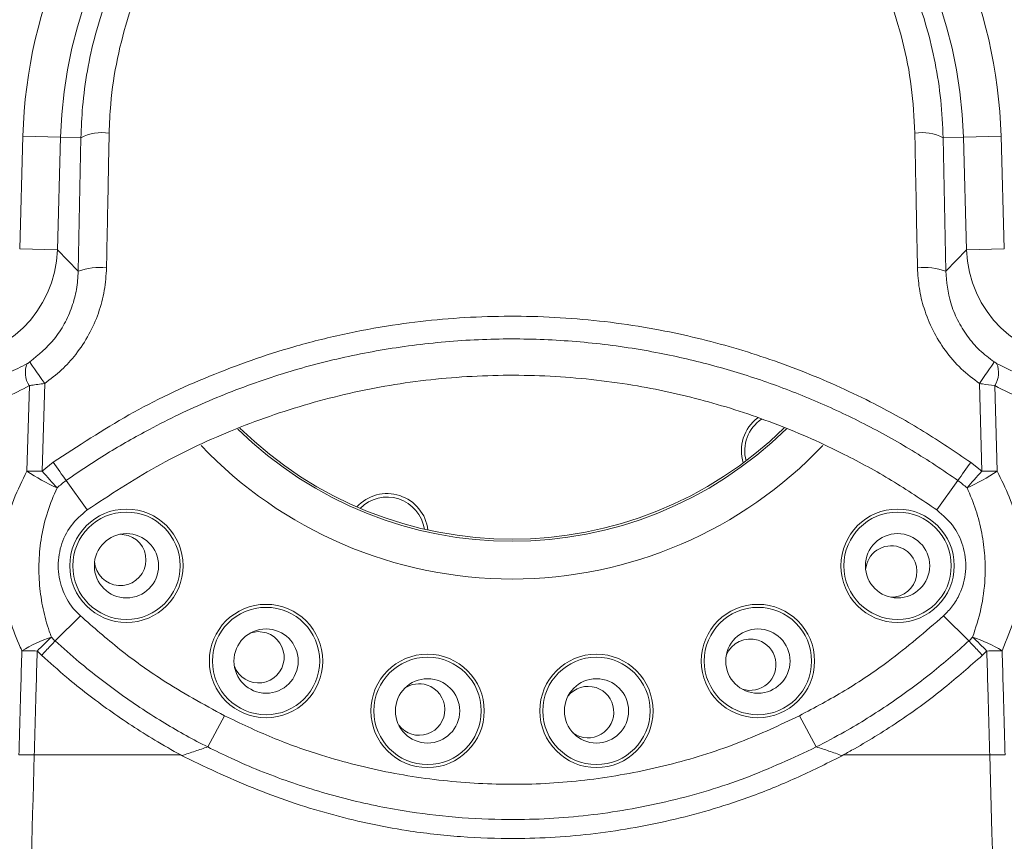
# Model space of a CAD drawing. Header units: millimetres. Extents: x 0 to 16820, y 0 to 11880.
# Tile 24 of 122: x 2656 to 2786, y 7948 to 8057. Entities that reach past the tile are written whole.
import ezdxf

# ---------------------------------------------------------------- set-up
doc = ezdxf.new("R2010")
doc.units = ezdxf.units.MM
doc.header["$LTSCALE"] = 20
doc.linetypes.add('PHANTOM', pattern=[12.7, 6.35, -1.27, 1.27, -1.27, 1.27, -1.27])
doc.styles.add('SLDTEXTSTYLE0', font='TXT', dxfattribs={"width": 0.605})
doc.dimstyles.new('SLDDIMSTYLE0', dxfattribs={"dimtxt": 140, "dimasz": 100, "dimexe": 0, "dimexo": 0.0625, "dimgap": 35, "dimtad": 1, "dimtoh": 1, "dimdec": 0, "dimrnd": 1e-09, "dimzin": 12, "dimdsep": 46, "dimtxsty": 'SLDTEXTSTYLE0', "dimsah": 1, "dimcen": 0.09, "dimadec": 0, "dimazin": 0, "dimtfac": 1, "dimtofl": 0, "dimtmove": 0, "dimatfit": 3, "dimfxl": 1, "dimfrac": 2, "dimtolj": 1, "dimtzin": 12, "dimarcsym": 0})

# ---------------------------------------------------------------- blocks, each defined once
blk = doc.blocks.new('*D5')
at = {"color": 7, "linetype": 'Continuous', "lineweight": 0}
for p, q in [((2720.78, 9015.29), (5150.78, 9015.29)), ((5120.78, 9015.29), (5120.78, 6644.47)), ((2871.03, 6644.47), (5150.78, 6644.47))]:
    blk.add_line(p, q, dxfattribs=at)
for points in [[(5120.78, 9015.29), (5105.78, 8915.29), (5135.78, 8915.29)], [(5120.78, 6644.47), (5135.78, 6744.47), (5105.78, 6744.47)]]:
    blk.add_solid(points, dxfattribs=at)
at = {"color": 7, "linetype": 'Continuous', "lineweight": 0, "insert": (4940.31, 7616), "char_height": 140, "attachment_point": 1, "rotation": 90, "style": 'SLDTEXTSTYLE0'}
blk.add_mtext('2371', dxfattribs=at)

msp = doc.modelspace()

# ---------------------------------------------------------------- linework, layer by layer
at = {"color": 8, "linetype": 'Continuous', "lineweight": 0}
for p, q in [((2655.64, 8026.41), (2656.06, 8041.3)), ((2661.06, 8041.16), (2656.06, 8041.3)), ((2661.06, 8041.16), (2660.63, 8026.27)), ((2663.74, 8041.08), (2661.06, 8041.16)), ((2663.39, 8023.43), (2663.74, 8041.08)), ((2777.83, 8041.08), (2780.51, 8041.16)), ((2777.83, 8041.08), (2778.17, 8023.43)), ((2780.51, 8041.16), (2785.5, 8041.3)), ((2780.93, 8026.27), (2780.51, 8041.16)), ((2785.5, 8041.3), (2785.92, 8026.41)), ((2655.64, 8026.41), (2660.63, 8026.27)), ((2660.63, 8026.27), (2663.39, 8023.43)), ((2778.17, 8023.43), (2780.93, 8026.27)), ((2780.93, 8026.27), (2785.92, 8026.41)), ((2658.95, 8008.59), (2658.62, 7997)), ((2782.95, 7997), (2782.62, 8008.59)), ((2656.6, 7997), (2656.92, 8008.31)), ((2784.65, 8008.31), (2784.97, 7997)), ((2658.62, 7997), (2660.09, 7998.17)), ((2781.47, 7998.17), (2782.95, 7997)), ((2664.56, 7991.87), (2661.79, 7995.76)), ((2777, 7991.87), (2779.78, 7995.76)), ((2660.34, 7974.55), (2660.34, 7974.55)), ((2781.22, 7974.55), (2781.22, 7974.55)), ((2658.55, 7972.65), (2657.95, 7973.22)), ((2783.61, 7973.22), (2783.02, 7972.65)), ((2680.53, 7960.53), (2682.74, 7964.66)), ((2761.04, 7960.53), (2758.82, 7964.66)), ((2676.88, 7959.47), (2657.57, 7959.47)), ((2676.88, 7959.47), (2677.12, 7959.38)), ((2764.44, 7959.38), (2764.68, 7959.47)), ((2784, 7959.47), (2764.68, 7959.47))]:
    msp.add_line(p, q, dxfattribs=at)
at = {"color": 7, "linetype": 'Continuous', "lineweight": 0}
for p, q in [((2670, 7988.49), (2668.95, 7988.66)), ((2663.67, 7977.87), (2660.34, 7974.55)), ((2781.22, 7974.55), (2777.9, 7977.87))]:
    msp.add_line(p, q, dxfattribs=at)
at = {"color": 8, "linetype": 'Continuous', "lineweight": 0, "flags": 128}
for points in [[(2656.98, 8011.44), (2657.04, 8011.35), (2657.17, 8011.17), (2657.35, 8010.9), (2657.59, 8010.55), (2657.88, 8010.13), (2658.21, 8009.65), (2658.57, 8009.13), (2658.95, 8008.59)], [(2784.59, 8011.44), (2784.52, 8011.35), (2784.4, 8011.17), (2784.21, 8010.9), (2783.97, 8010.55), (2783.68, 8010.13), (2783.36, 8009.65), (2783, 8009.13), (2782.62, 8008.59)], [(2660.58, 7994.8), (2660.35, 7995.05), (2660.12, 7995.31), (2659.87, 7995.59), (2659.63, 7995.86), (2659.38, 7996.14), (2659.13, 7996.43), (2658.87, 7996.71), (2658.62, 7997)], [(2780.99, 7994.8), (2781.22, 7995.05), (2781.45, 7995.32), (2781.69, 7995.59), (2781.94, 7995.86), (2782.19, 7996.14), (2782.44, 7996.43), (2782.69, 7996.71), (2782.95, 7997)]]:
    msp.add_lwpolyline(points, dxfattribs=at)
at = {"color": 7, "linetype": 'Continuous', "lineweight": 0, "flags": 128}
msp.add_lwpolyline([(2688.29, 7975.62), (2687.18, 7975.79), (2686.23, 7975.63)], dxfattribs=at)
at = {"color": 7, "linetype": 'Continuous', "lineweight": 0}
for centre, radius in [((2669.77, 7984.49), 7.5), ((2771.8, 7984.49), 7.5), ((2669.77, 7984.49), 4.25), ((2771.8, 7984.49), 4.25), ((2688.24, 7971.89), 7.5), ((2753.32, 7971.89), 7.5), ((2688.24, 7971.89), 4.25), ((2753.32, 7971.89), 4.25), ((2709.61, 7965.3), 7.5), ((2731.96, 7965.3), 7.5), ((2709.61, 7965.3), 4.25), ((2731.96, 7965.3), 4.25)]:
    msp.add_circle(centre, radius, dxfattribs=at)
at = {"color": 8, "linetype": 'Continuous', "lineweight": 0}
for centre in [(2669.77, 7984.49), (2771.8, 7984.49), (2688.24, 7971.89), (2753.32, 7971.89), (2709.61, 7965.3), (2731.96, 7965.3)]:
    msp.add_circle(centre, 7.1, dxfattribs=at)
at = {"color": 7, "linetype": 'Continuous', "lineweight": 30}
for centre, radius, start, end in [((2720.78, 7139.47), 1875.82, 300, 180), ((1820.78, 7139.47), 975.82, 25.3311, 79.6689)]:
    msp.add_arc(centre, radius, start, end, dxfattribs=at)
at = {"color": 7, "linetype": 'PHANTOM', "lineweight": 30}
msp.add_arc((2720.78, 7139.47), 1203.01, 352.93959, 127.06041, dxfattribs=at)
at = {"color": 7, "linetype": 'Continuous', "lineweight": 0}
for centre, radius, start, end in [((2720.78, 8039.47), 112.5, 342, 162), ((2720.78, 8039.47), 112, 335.7818, 204.2182), ((2720.78, 8039.47), 111.7, 336.0886, 162), ((2720.78, 8039.47), 100, 2.5473, 177.4527), ((2756.58, 7999.71), 5.45, 126.9782, 197.34), ((2756.58, 7999.71), 5, 123.5422, 195.5127), ((2720.78, 8039.47), 51.46, 225.627, 314.422), ((2704.25, 7988.58), 5.45, 72, 137.34), ((2704.25, 7988.58), 5, 72, 135.5127), ((2704.25, 7988.58), 5, 8.4873, 72), ((2704.25, 7988.58), 5.45, 6.66, 72), ((2668.95, 7985.26), 3.4, 183.2988, 72), ((2770.97, 7983.73), 3.4, 72, 175.8444), ((2770.97, 7983.73), 3.4, 269.0128, 72), ((2687.23, 7972.39), 3.4, 200.4416, 72), ((2752.31, 7971.41), 3.4, 72, 158.7012), ((2752.31, 7971.41), 3.4, 251.8702, 72), ((2708.5, 7965.48), 3.4, 217.5845, 72), ((2708.5, 7965.48), 3.4, 72, 124.4155), ((2730.85, 7965.14), 3.4, 72, 141.5583), ((2730.85, 7965.14), 3.4, 234.7274, 72)]:
    msp.add_arc(centre, radius, start, end, dxfattribs=at)
at = {"color": 8, "linetype": 'Continuous', "lineweight": 0}
for centre, radius, start, end in [((2720.78, 8039.47), 87.93, 119.9393, 177.4527), ((2720.78, 8039.47), 87.93, 2.5473, 60.0607), ((2720.78, 8039.47), 82.94, 119.9393, 177.4527), ((2720.78, 8039.47), 82.94, 2.5473, 60.0607), ((2720.78, 8039.47), 64.74, 1.6236, 178.3764), ((2720.78, 8039.47), 59.75, 1.6236, 178.3764), ((2666.58, 8035.51), 6.26, 81.7609, 117.0363), ((2774.98, 8035.51), 6.26, 62.9637, 98.2391), ((2666.18, 8016.24), 7.71, 82.8868, 111.1587), ((2775.39, 8016.24), 7.71, 68.8413, 97.1132), ((2659.42, 8010.01), 3.03, 156.2088, 214.0691), ((2782.14, 8010.01), 3.03, 325.9309, 23.7912), ((2720.78, 8039.47), 51.74, 225.5103, 314.5657), ((2720.78, 8039.47), 56.73, 223.5305, 316.4939), ((3058.32, 8277.9), 486.66, 215.0854, 215.4322), ((2382.57, 8277.74), 487.12, 324.6285, 324.975), ((2657.4, 7943.81), 53.19, 88.6838, 90.8635), ((2671.4, 8019.01), 26.52, 236.076, 245.9238), ((2770.17, 8019.02), 26.53, 294.0682, 303.9115), ((2784.17, 7943.82), 53.19, 89.1365, 91.3162), ((2665.4, 7957.68), 18.23, 107.7527, 121.3169), ((2700.59, 7931), 60, 132.7709, 135.2825), ((2740.98, 7930.99), 60.01, 44.725, 47.2365), ((2776.16, 7957.68), 18.23, 58.6876, 72.2508), ((2653.95, 7821.39), 151.88, 88.4888, 89.2533), ((2787.62, 7821.4), 151.87, 90.7467, 91.5112)]:
    msp.add_arc(centre, radius, start, end, dxfattribs=at)
for centre, major_axis in [((2645.63, 8026.72), (-10.46, 10.77)), ((2795.93, 8026.72), (10.46, 10.77))]:
    msp.add_ellipse(centre, major_axis=major_axis, ratio=0.999109, start_param=2.371694, end_param=3.911491, dxfattribs=at)
for points, knots in [([(2622.59, 8043.83), (2622.7, 8045.99), (2622.97, 8051.02), (2624.13, 8058.84), (2626.09, 8067.3), (2628.82, 8075.62), (2632.2, 8083.51), (2636.14, 8090.87), (2640.57, 8097.75), (2645.61, 8104.3), (2651.03, 8110.24), (2656.72, 8115.55), (2662.62, 8120.27), (2668.95, 8124.58), (2675.53, 8128.34), (2682.24, 8131.52), (2689.1, 8134.17), (2696.23, 8136.3), (2704, 8138.04), (2709.42, 8138.65), (2712.34, 8138.98)], [0, 0, 0, 0, 0.045054, 0.105372, 0.165693, 0.227853, 0.290014, 0.34739, 0.404767, 0.463649, 0.522531, 0.575222, 0.627912, 0.681865, 0.735816, 0.786151, 0.836483, 0.888112, 0.93974, 1, 1, 1, 1]), ([(2729.23, 8138.98), (2731.11, 8138.79), (2735.85, 8138.29), (2743.36, 8136.82), (2751.64, 8134.46), (2759.65, 8131.4), (2767.41, 8127.64), (2774.86, 8123.16), (2781.93, 8118), (2788.51, 8112.26), (2795.13, 8105.36), (2801.54, 8097.13), (2807.43, 8087.5), (2812.22, 8077.24), (2815.77, 8066.45), (2818.2, 8055.28), (2818.72, 8047.65), (2818.98, 8043.83)], [0, 0, 0, 0, 0.038859, 0.097843, 0.157085, 0.216348, 0.275358, 0.336577, 0.398038, 0.459516, 0.520757, 0.600462, 0.68041, 0.760114, 0.839999, 0.920133, 1, 1, 1, 1]), ([(2709.68, 8136.38), (2707.88, 8136.13), (2702.93, 8135.45), (2694.98, 8133.54), (2686.01, 8130.45), (2677.31, 8126.43), (2669, 8121.48), (2661.16, 8115.64), (2653.77, 8108.86), (2646.97, 8101.11), (2640.9, 8092.43), (2635.71, 8082.97), (2631.56, 8072.76), (2628.55, 8061.92), (2627, 8052.41), (2626.69, 8046.55), (2626.58, 8044.47)], [0, 0, 0, 0, 0.039406, 0.10844, 0.177691, 0.246752, 0.319234, 0.391924, 0.464432, 0.543723, 0.623244, 0.702543, 0.786207, 0.870136, 0.953783, 1, 1, 1, 1]), ([(2814.99, 8044.47), (2814.74, 8048.16), (2814.24, 8055.56), (2811.92, 8066.38), (2808.52, 8076.83), (2803.93, 8086.76), (2798.29, 8096.1), (2792.15, 8104.07), (2785.79, 8110.76), (2779.49, 8116.33), (2772.7, 8121.34), (2765.56, 8125.68), (2758.11, 8129.33), (2750.42, 8132.3), (2742.47, 8134.59), (2736.24, 8135.82), (2732.69, 8136.28), (2731.89, 8136.38)], [0, 0, 0, 0, 0.081925, 0.16412, 0.246063, 0.327729, 0.409642, 0.491306, 0.553842, 0.616618, 0.679374, 0.741882, 0.801881, 0.862142, 0.92238, 0.982347, 1, 1, 1, 1]), ([(2628.75, 8044.17), (2629.06, 8047.69), (2629.69, 8054.74), (2632.14, 8065.02), (2635.62, 8074.93), (2640.23, 8084.34), (2645.84, 8093.15), (2652.46, 8101.34), (2660.07, 8108.79), (2668.59, 8115.39), (2677.03, 8120.49), (2685.11, 8124.28), (2692.6, 8127.05), (2700.33, 8129.17), (2705.68, 8130.15), (2708.42, 8130.52), (2708.5, 8130.53)], [0, 0, 0, 0, 0.082914, 0.166103, 0.249035, 0.331718, 0.414651, 0.497334, 0.581934, 0.666806, 0.751373, 0.812926, 0.874737, 0.93653, 0.998057, 1, 1, 1, 1]), ([(2733.07, 8130.53), (2734.67, 8130.29), (2739.41, 8129.58), (2747.15, 8127.66), (2756.08, 8124.5), (2764.71, 8120.4), (2772.93, 8115.38), (2780.64, 8109.48), (2787.85, 8102.67), (2794.4, 8094.93), (2800.18, 8086.33), (2804.69, 8077.7), (2808.04, 8069.23), (2810.42, 8061.06), (2812.12, 8052.69), (2812.59, 8047), (2812.82, 8044.17)], [0, 0, 0, 0, 0.03736, 0.110405, 0.183678, 0.256747, 0.332982, 0.409439, 0.485696, 0.567729, 0.650006, 0.73204, 0.7989, 0.866034, 0.933157, 1, 1, 1, 1]), ([(2676.9, 8115.67), (2674.88, 8114.47), (2670.84, 8112.08), (2665.15, 8107.89), (2659.75, 8103.28), (2654.66, 8098.13), (2649.93, 8092.52), (2645.6, 8086.39), (2641.77, 8079.86), (2638.51, 8073.01), (2635.87, 8065.96), (2633.84, 8058.69), (2632.37, 8051.17), (2631.95, 8046.01), (2631.74, 8043.43)], [0, 0, 0, 0, 0.0784461, 0.1568952, 0.2373389, 0.3177845, 0.4018612, 0.4859384, 0.5723235, 0.6587075, 0.7428005, 0.8268914, 0.9134472, 1, 1, 1, 1]), ([(2809.83, 8043.43), (2809.61, 8046.11), (2809.16, 8051.48), (2807.56, 8059.47), (2805.25, 8067.36), (2802.29, 8074.78), (2798.82, 8081.64), (2794.92, 8087.97), (2790.45, 8094.02), (2785.69, 8099.43), (2780.78, 8104.2), (2775.77, 8108.39), (2770.43, 8112.27), (2766.59, 8114.53), (2764.67, 8115.67)], [0, 0, 0, 0, 0.089873, 0.180497, 0.273456, 0.367202, 0.45038, 0.534099, 0.619512, 0.705508, 0.778163, 0.851186, 0.925385, 1, 1, 1, 1]), ([(2663.74, 8041.08), (2663.8, 8042.45), (2663.92, 8045.42), (2664.54, 8049.95), (2665.58, 8054.68), (2667.04, 8059.36), (2668.87, 8063.85), (2671.05, 8068.11), (2673.54, 8072.14), (2676.39, 8075.98), (2679.54, 8079.55), (2682.91, 8082.79), (2686.5, 8085.73), (2690.36, 8088.4), (2694.43, 8090.73), (2698.62, 8092.7), (2702.96, 8094.33), (2707.46, 8095.61), (2712.07, 8096.52), (2716.72, 8097.04), (2721.43, 8097.18), (2726.18, 8096.93), (2730.93, 8096.28), (2735.61, 8095.23), (2740.22, 8093.78), (2744.73, 8091.92), (2749.08, 8089.68), (2753.21, 8087.08), (2757.13, 8084.12), (2760.8, 8080.81), (2764.18, 8077.19), (2767.19, 8073.33), (2769.88, 8069.23), (2772.21, 8064.88), (2774.17, 8060.34), (2775.71, 8055.7), (2776.84, 8050.95), (2777.6, 8046.06), (2777.75, 8042.74), (2777.83, 8041.08)], [0, 0, 0, 0, 0.023275, 0.050538, 0.077801, 0.105845, 0.133888, 0.160508, 0.187128, 0.214483, 0.241837, 0.267786, 0.293735, 0.320393, 0.347051, 0.372744, 0.398436, 0.42485, 0.451265, 0.477315, 0.503364, 0.530186, 0.557007, 0.583788, 0.610569, 0.638173, 0.665778, 0.693145, 0.720513, 0.748717, 0.776921, 0.804401, 0.831881, 0.860172, 0.888462, 0.915946, 0.94343, 0.971715, 1, 1, 1, 1]), ([(2774.09, 8041.7), (2773.98, 8043.75), (2773.76, 8047.84), (2772.57, 8053.88), (2770.75, 8059.75), (2768.24, 8065.37), (2765.12, 8070.68), (2761.43, 8075.59), (2757.17, 8080.04), (2752.45, 8083.98), (2747.32, 8087.35), (2741.87, 8090.07), (2736.19, 8092.15), (2730.34, 8093.57), (2724.43, 8094.31), (2718.52, 8094.38), (2712.67, 8093.81), (2706.96, 8092.6), (2701.44, 8090.78), (2696.14, 8088.38), (2691.14, 8085.4), (2686.48, 8081.89), (2682.2, 8077.87), (2678.37, 8073.36), (2675.03, 8068.43), (2672.23, 8063.12), (2670.03, 8057.48), (2668.48, 8051.59), (2667.66, 8046.29), (2667.53, 8042.98), (2667.48, 8041.7)], [0, 0, 0, 0, 0.0372321, 0.0745821, 0.1118146, 0.1490189, 0.186341, 0.223542, 0.2605412, 0.2976613, 0.3346542, 0.3707876, 0.4070414, 0.4431697, 0.4782639, 0.5134741, 0.5485681, 0.5831817, 0.6179061, 0.6525238, 0.6875373, 0.7226593, 0.757678, 0.7936733, 0.8297792, 0.865778, 0.9027006, 0.9397382, 0.9766612, 1, 1, 1, 1]), ([(2667.48, 8041.7), (2667.43, 8039.08), (2667.32, 8033.16), (2667.2, 8027.21), (2667.13, 8023.89)], [0, 0, 0, 0, 0.443203, 1, 1, 1, 1]), ([(2774.44, 8023.89), (2774.38, 8026.53), (2774.26, 8032.48), (2774.15, 8038.4), (2774.09, 8041.7)], [0, 0, 0, 0, 0.443203, 1, 1, 1, 1]), ([(2656.98, 8011.44), (2658.13, 8012.38), (2659.91, 8013.84), (2661.61, 8016.47), (2662.6, 8018.69), (2663.24, 8021.04), (2663.34, 8022.63), (2663.39, 8023.43)], [0, 0, 0, 0, 0.311379, 0.482601, 0.658816, 0.827222, 1, 1, 1, 1]), ([(2667.13, 8023.89), (2667.07, 8022.89), (2666.93, 8020.87), (2666.13, 8017.89), (2664.87, 8015.03), (2663.19, 8012.5), (2661.21, 8010.3), (2659.71, 8009.16), (2658.95, 8008.59)], [0, 0, 0, 0, 0.167738, 0.339722, 0.511054, 0.687197, 0.841787, 1, 1, 1, 1]), ([(2782.62, 8008.59), (2781.8, 8009.21), (2780.12, 8010.49), (2778.07, 8012.89), (2776.41, 8015.59), (2775.29, 8018.37), (2774.6, 8021.17), (2774.49, 8022.98), (2774.44, 8023.89)], [0, 0, 0, 0, 0.171698, 0.348418, 0.520341, 0.697143, 0.847059, 1, 1, 1, 1]), ([(2778.17, 8023.43), (2778.31, 8022.02), (2778.52, 8019.8), (2779.7, 8016.94), (2780.98, 8014.84), (2782.61, 8012.94), (2783.92, 8011.94), (2784.59, 8011.44)], [0, 0, 0, 0, 0.3034344, 0.4753286, 0.6521834, 0.8235119, 1, 1, 1, 1]), ([(2660.09, 7998.17), (2663.38, 8000.33), (2669.97, 8004.68), (2680.68, 8009.74), (2690.24, 8013.1), (2698.39, 8015.15), (2706.67, 8016.69), (2716.78, 8017.63), (2728.66, 8017.42), (2739.83, 8015.95), (2750.18, 8013.45), (2759.68, 8010.19), (2768.03, 8006.38), (2775.3, 8002.35), (2779.42, 7999.56), (2781.47, 7998.17)], [0, 0, 0, 0, 0.091244, 0.182777, 0.274019, 0.325778, 0.377537, 0.469041, 0.56084, 0.652343, 0.729783, 0.8074, 0.88484, 0.94242, 1, 1, 1, 1]), ([(2779.78, 7995.76), (2779.78, 7995.76), (2777.81, 7997.15), (2773.77, 7999.79), (2767.44, 8003.32), (2760.87, 8006.39), (2754.07, 8009.01), (2747.05, 8011.14), (2739.48, 8012.87), (2731.42, 8014.05), (2722.83, 8014.59), (2714.14, 8014.39), (2705.51, 8013.46), (2697.06, 8011.82), (2688.78, 8009.48), (2680.66, 8006.42), (2673.44, 8002.97), (2667.16, 7999.38), (2663.55, 7997.01), (2661.79, 7995.76), (2661.79, 7995.76)], [0, 0, 0, 0, 0, 0.057447, 0.115182, 0.172709, 0.230236, 0.288955, 0.347674, 0.415381, 0.483088, 0.552771, 0.622455, 0.690142, 0.757829, 0.827486, 0.897144, 0.948469, 1, 1, 1, 1, 1]), ([(2648.19, 8009.12), (2649.32, 8009.14), (2651.29, 8009.18), (2654.17, 8009.93), (2655.82, 8010.79), (2656.65, 8011.23)], [0, 0, 0, 0, 0.402929, 0.697385, 1, 1, 1, 1]), ([(2656.65, 8011.23), (2656.67, 8011.24), (2656.76, 8011.29), (2656.87, 8011.36), (2656.97, 8011.43), (2656.98, 8011.44)], [0, 0, 0, 0, 0.150858, 0.862273, 1, 1, 1, 1]), ([(2784.59, 8011.44), (2784.61, 8011.42), (2784.72, 8011.35), (2784.83, 8011.28), (2784.91, 8011.23)], [0, 0, 0, 0, 0.193785, 1, 1, 1, 1]), ([(2784.91, 8011.23), (2785.87, 8010.74), (2787.73, 8009.79), (2790.61, 8009.15), (2792.45, 8009.13), (2793.38, 8009.12)], [0, 0, 0, 0, 0.346002, 0.668825, 1, 1, 1, 1]), ([(2658.95, 8008.59), (2658.35, 8008.51), (2657.64, 8008.42), (2657.01, 8008.32), (2656.92, 8008.31)], [0, 0, 0, 0, 0.846631, 1, 1, 1, 1]), ([(2784.65, 8008.31), (2784.12, 8008.39), (2783.46, 8008.48), (2782.75, 8008.57), (2782.62, 8008.59)], [0, 0, 0, 0, 0.810172, 1, 1, 1, 1]), ([(2656.92, 8008.31), (2655.89, 8007.77), (2653.8, 8006.66), (2650.13, 8005.65), (2647.56, 8005.57), (2646.1, 8005.53)], [0, 0, 0, 0, 0.296487, 0.602301, 1, 1, 1, 1]), ([(2795.46, 8005.53), (2794.3, 8005.55), (2791.93, 8005.6), (2788.24, 8006.45), (2785.87, 8007.68), (2784.65, 8008.31)], [0, 0, 0, 0, 0.320171, 0.648766, 1, 1, 1, 1]), ([(2655.93, 7973.26), (2655.79, 7973.56), (2655.16, 7974.96), (2654.23, 7977.58), (2653.43, 7981.31), (2653.21, 7985.24), (2653.64, 7989.32), (2654.74, 7993.31), (2655.98, 7995.77), (2656.6, 7997)], [0, 0, 0, 0, 0.040568, 0.19164, 0.34258, 0.504065, 0.665486, 0.832663, 1, 1, 1, 1]), ([(2784.97, 7997), (2785.54, 7995.88), (2786.7, 7993.61), (2787.78, 7989.93), (2788.31, 7986.15), (2788.24, 7982.05), (2787.45, 7977.64), (2786.25, 7974.74), (2785.64, 7973.26)], [0, 0, 0, 0, 0.153137, 0.310275, 0.458674, 0.611527, 0.802249, 1, 1, 1, 1]), ([(2661.79, 7995.76), (2661.79, 7995.76), (2661.37, 7995.46), (2660.97, 7995.13), (2660.58, 7994.8)], [0, 0, 0, 0, 0.000039, 1, 1, 1, 1]), ([(2780.99, 7994.8), (2780.59, 7995.13), (2780.2, 7995.46), (2779.78, 7995.76), (2779.78, 7995.76)], [0, 0, 0, 0, 0.999961, 1, 1, 1, 1]), ([(2660.58, 7994.8), (2660.14, 7993.76), (2659.26, 7991.69), (2658.48, 7988.41), (2658.13, 7985.11), (2658.21, 7981.89), (2658.68, 7978.78), (2659.3, 7976.53), (2659.75, 7975.31), (2659.84, 7975.05)], [0, 0, 0, 0, 0.1664985, 0.3328696, 0.4906193, 0.6484337, 0.8027446, 0.9571651, 1, 1, 1, 1]), ([(2781.72, 7975.05), (2782.13, 7976.28), (2782.95, 7978.77), (2783.41, 7982.42), (2783.4, 7985.81), (2783, 7988.86), (2782.23, 7991.91), (2781.41, 7993.83), (2780.99, 7994.8)], [0, 0, 0, 0, 0.195795, 0.3971, 0.542246, 0.690796, 0.843644, 1, 1, 1, 1]), ([(2658.55, 7972.65), (2658.59, 7972.69), (2658.82, 7972.95), (2659.44, 7973.62), (2659.99, 7974.19), (2660.34, 7974.55)], [0, 0, 0, 0, 0.058392, 0.383134, 1, 1, 1, 1]), ([(2659.84, 7975.05), (2660.01, 7974.88), (2660.17, 7974.71), (2660.34, 7974.55), (2660.34, 7974.55)], [0, 0, 0, 0, 0.999915, 1, 1, 1, 1]), ([(2660.34, 7974.55), (2660.34, 7974.55), (2661.38, 7973.6), (2664.19, 7971.13), (2668.99, 7967.41), (2674.68, 7963.67), (2678.6, 7961.5), (2680.53, 7960.53), (2680.53, 7960.53)], [0, 0, 0, 0, 0.000002, 0.172031, 0.455727, 0.737706, 0.999998, 1, 1, 1, 1]), ([(2761.04, 7960.53), (2762.3, 7961.19), (2765.62, 7962.93), (2770.76, 7966.15), (2776.25, 7970.18), (2779.64, 7973.1), (2781.22, 7974.55), (2781.22, 7974.55)], [0, 0, 0, 0, 0.172542, 0.455901, 0.737938, 0.999998, 1, 1, 1, 1]), ([(2781.22, 7974.55), (2781.22, 7974.55), (2781.39, 7974.71), (2781.56, 7974.88), (2781.72, 7975.05)], [0, 0, 0, 0, 0.000085, 1, 1, 1, 1]), ([(2783.02, 7972.65), (2782.98, 7972.69), (2782.75, 7972.95), (2782.13, 7973.62), (2781.58, 7974.19), (2781.22, 7974.55)], [0, 0, 0, 0, 0.061942, 0.383142, 1, 1, 1, 1]), ([(2655.54, 7959.49), (2655.54, 7959.49), (2655.62, 7962.37), (2655.75, 7966.96), (2655.88, 7971.54), (2655.93, 7973.26)], [0, 0, 0, 0, 0.000004, 0.62596, 1, 1, 1, 1]), ([(2785.64, 7973.26), (2785.69, 7971.54), (2785.82, 7966.96), (2785.95, 7962.37), (2786.03, 7959.49), (2786.03, 7959.49)], [0, 0, 0, 0, 0.3742296, 0.9999956, 1, 1, 1, 1]), ([(2657.95, 7973.22), (2657.91, 7971.5), (2657.78, 7966.92), (2657.65, 7962.33), (2657.57, 7959.47)], [0, 0, 0, 0, 0.374852, 1, 1, 1, 1]), ([(2677.12, 7959.38), (2677.07, 7959.41), (2675.85, 7960.07), (2672.57, 7961.95), (2667.45, 7965.31), (2662.5, 7969.12), (2659.63, 7971.68), (2658.55, 7972.65)], [0, 0, 0, 0, 0.008189, 0.182158, 0.494976, 0.809692, 1, 1, 1, 1]), ([(2783.02, 7972.65), (2781.36, 7971.19), (2777.91, 7968.14), (2772.25, 7964.01), (2767.7, 7961.18), (2765.05, 7959.71), (2764.5, 7959.41), (2764.44, 7959.38)], [0, 0, 0, 0, 0.290244, 0.603148, 0.917491, 0.991815, 1, 1, 1, 1]), ([(2784, 7959.47), (2783.92, 7962.33), (2783.79, 7966.92), (2783.66, 7971.5), (2783.61, 7973.22)], [0, 0, 0, 0, 0.624958, 1, 1, 1, 1]), ([(2677.12, 7959.38), (2677.7, 7959.58), (2678.86, 7959.99), (2679.97, 7960.35), (2680.53, 7960.53)], [0, 0, 0, 0, 0.501629, 1, 1, 1, 1]), ([(2680.52, 7960.53), (2681.56, 7960.02), (2685.06, 7958.3), (2691.24, 7955.83), (2699.15, 7953.46), (2706.83, 7951.92), (2714.17, 7951.09), (2722.28, 7950.8), (2731.55, 7951.38), (2741.8, 7953.25), (2751.74, 7956.2), (2757.96, 7959.09), (2761.04, 7960.53)], [0, 0, 0, 0, 0.041409, 0.140084, 0.238973, 0.337648, 0.420978, 0.504309, 0.628742, 0.753611, 0.878051, 1, 1, 1, 1]), ([(2764.44, 7959.38), (2763.87, 7959.59), (2762.72, 7960.01), (2761.6, 7960.36), (2761.04, 7960.53)], [0, 0, 0, 0, 0.500737, 1, 1, 1, 1]), ([(2657.57, 7959.47), (2656.4, 7918.24), (2654.64, 7856.4), (2652.76, 7789.4), (2651.87, 7758.48), (2651.41, 7743.01), (2650.96, 7727.54), (2650.46, 7706.96), (2649.74, 7681.36), (2648.48, 7640.42), (2646.56, 7571.95), (2644.65, 7506.26), (2643.13, 7453.33), (2642.48, 7430.53), (2641.83, 7407.7), (2641.17, 7384.86), (2638.98, 7307.21), (2637, 7237.17), (2635.23, 7174.74)], [0, 0, 0, 0, 0.157306, 0.235958, 0.255635, 0.275319, 0.294987, 0.314644, 0.353944, 0.39325, 0.471857, 0.616605, 0.645622, 0.67465, 0.703698, 0.732755, 0.761797, 1, 1, 1, 1]), ([(2655.54, 7959.49), (2655.67, 7959.49), (2656.3, 7959.49), (2657.01, 7959.47), (2657.57, 7959.47)], [0, 0, 0, 0, 0.209319, 1, 1, 1, 1]), ([(2764.68, 7959.47), (2762.71, 7958.49), (2758.76, 7956.52), (2751.39, 7953.47), (2742.41, 7950.79), (2731.86, 7948.89), (2722.32, 7948.29), (2713.98, 7948.59), (2705.73, 7949.5), (2696.49, 7951.53), (2686.44, 7954.92), (2680.07, 7957.95), (2676.88, 7959.47)], [0, 0, 0, 0, 0.072414, 0.144785, 0.261762, 0.379137, 0.496109, 0.574423, 0.652737, 0.768268, 0.884247, 1, 1, 1, 1]), ([(2784, 7959.47), (2784.15, 7959.47), (2784.85, 7959.48), (2785.51, 7959.49), (2786.03, 7959.49)], [0, 0, 0, 0, 0.209327, 1, 1, 1, 1]), ([(2806.34, 7174.74), (2804.06, 7255.3), (2801.63, 7341.19), (2799.05, 7432.41), (2798.58, 7448.39), (2797.81, 7474.98), (2796.12, 7534.1), (2794.01, 7606.92), (2792.22, 7670.08), (2791.33, 7701.68), (2790.81, 7720.7), (2789.85, 7751.73), (2788.59, 7794.7), (2786.63, 7867.93), (2785.05, 7922.85), (2784, 7959.47)], [0, 0, 0, 0, 0.307385, 0.327724, 0.348071, 0.368412, 0.429666, 0.575081, 0.64779, 0.67206, 0.69633, 0.720581, 0.790436, 0.860291, 1, 1, 1, 1])]:
    msp.add_open_spline(points, degree=3, knots=knots, dxfattribs=at)
at = {"color": 7, "linetype": 'Continuous', "lineweight": 0}
for points, knots in [([(2777, 7991.87), (2775.03, 7993.2), (2771.07, 7995.86), (2764.06, 7999.69), (2756, 8003.28), (2746.83, 8006.31), (2736.98, 8008.52), (2726.5, 8009.72), (2715.51, 8009.74), (2704.58, 8008.55), (2693.86, 8006.11), (2683.5, 8002.48), (2673.61, 7997.82), (2667.56, 7993.84), (2664.56, 7991.87)], [0, 0, 0, 0, 0.059695, 0.119391, 0.19979, 0.280386, 0.360784, 0.452298, 0.544103, 0.635617, 0.727051, 0.818777, 0.910212, 1, 1, 1, 1]), ([(2664.56, 7991.87), (2663.8, 7991.21), (2662.27, 7989.9), (2660.96, 7987.11), (2660.58, 7984.08), (2661.24, 7981.09), (2662.48, 7979.03), (2663.43, 7978.1), (2663.67, 7977.87)], [0, 0, 0, 0, 0.186402, 0.372783, 0.560041, 0.748628, 0.938524, 1, 1, 1, 1]), ([(2777.9, 7977.87), (2778.31, 7978.29), (2779.16, 7979.16), (2780.27, 7981.1), (2780.97, 7983.71), (2780.7, 7986.79), (2779.44, 7989.74), (2777.84, 7991.14), (2777, 7991.87)], [0, 0, 0, 0, 0.110973, 0.226491, 0.417184, 0.607198, 0.796062, 1, 1, 1, 1]), ([(2663.67, 7977.87), (2665.39, 7976.36), (2668.83, 7973.35), (2675.15, 7968.81), (2679.95, 7966.18), (2682.74, 7964.66)], [0, 0, 0, 0, 0.295294, 0.5905884, 1, 1, 1, 1]), ([(2758.82, 7964.66), (2760.84, 7965.74), (2764.89, 7967.91), (2771.35, 7972.23), (2775.49, 7975.8), (2777.9, 7977.87)], [0, 0, 0, 0, 0.295304, 0.590607, 1, 1, 1, 1]), ([(2682.74, 7964.66), (2684.83, 7963.66), (2689.01, 7961.67), (2696.33, 7959.08), (2704.66, 7956.97), (2713.99, 7955.7), (2723.41, 7955.45), (2732.81, 7956.28), (2742.06, 7958.16), (2750.81, 7960.9), (2756.24, 7963.44), (2758.82, 7964.66)], [0, 0, 0, 0, 0.088009, 0.176018, 0.294898, 0.414154, 0.533033, 0.652381, 0.77211, 0.891459, 1, 1, 1, 1])]:
    msp.add_open_spline(points, degree=3, knots=knots, dxfattribs=at)

# ---------------------------------------------------------------- dimensions: what is measured, and where the dimension line sits
dim = msp.add_linear_dim(base=(5120.78, 6644.47), p1=(2720.78, 9015.29), p2=(2871.03, 6644.47), angle=90, dimstyle='SLDDIMSTYLE0', dxfattribs=at)
dim.commit()
dim.dimension.update_dxf_attribs({"geometry": '*D5', "text_midpoint": (5120.78, 7829.88), "dimtype": 160})

doc.saveas('drawing.dxf')
